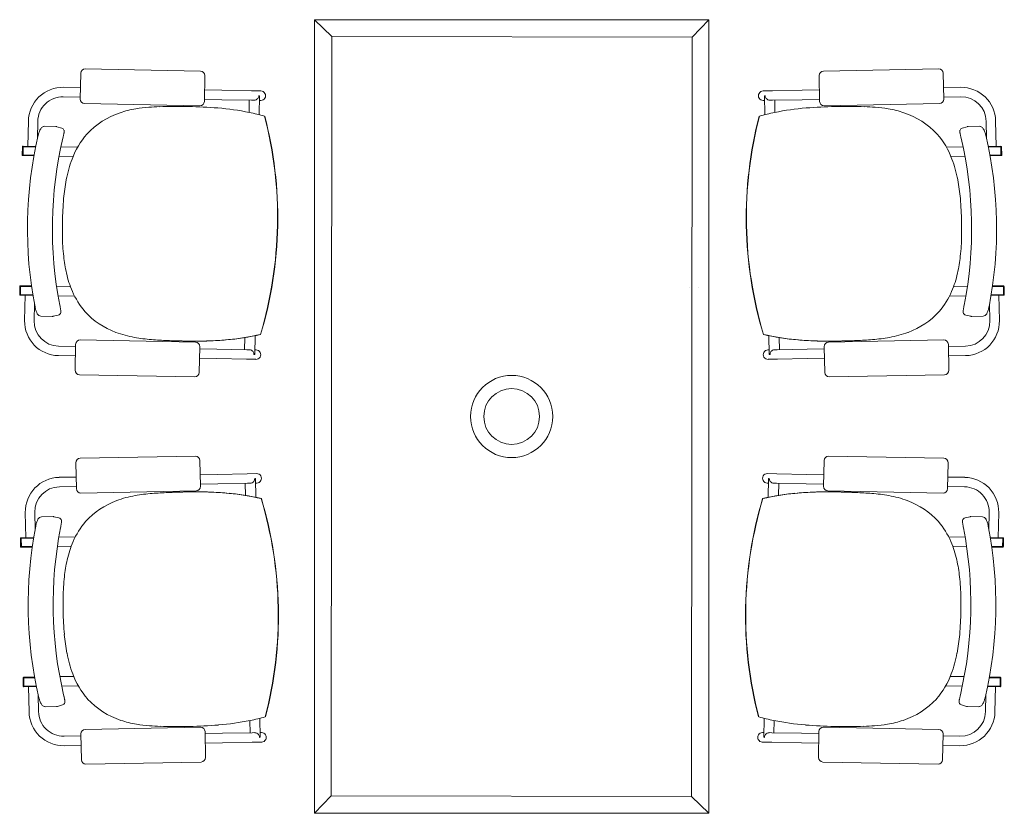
# Model space of a CAD drawing. Extents: x -750 to 58062, y -2404 to 18333.
# Tile 16 of 91: x 1837 to 3726, y 8394 to 9917. Entities that reach past the tile are written whole.
import ezdxf

# ---------------------------------------------------------------- set-up
doc = ezdxf.new("R2010")
doc.units = 0
doc.header["$MEASUREMENT"] = 0
doc.layers.add('GREY SCALE', color=9, linetype='Continuous', lineweight=0, true_color=0x808080)
doc.layers.add('GREYSCALE', color=9, linetype='Continuous', lineweight=0, true_color=0x808080)

# ---------------------------------------------------------------- blocks, each defined once
blk = doc.blocks.new('FLOOR PLAN')
at = {"layer": 'GREYSCALE'}
for p, q in [((2402.4, 9916.9), (2435.9, 9884.8)), ((3159.3, 9916.9), (3127.2, 9883.5)), ((1954, 9814.3), (1953, 9764.7)), ((2183.7, 9818.5), (1962.7, 9822.7)), ((2191.2, 9760.2), (2192.1, 9809.8)), ((3371.9, 9760.2), (3371, 9809.8)), ((3379.4, 9818.5), (3600.5, 9822.7)), ((3609.2, 9814.3), (3610.1, 9764.7)), ((1920.5, 9769.1), (1953.1, 9768.5)), ((1920.8, 9787.3), (1953.4, 9786.7)), ((2191.6, 9782.2), (2224.7, 9781.6)), ((2281.8, 9780.5), (2224.7, 9781.6)), ((2281.8, 9780.5), (2299.8, 9780.2)), ((2295.7, 9771.2), (2295.7, 9771.2)), ((2297.1, 9771.1), (2295.7, 9771.2)), ((2297.1, 9771), (2296.4, 9734.8)), ((2297.1, 9771), (2297.1, 9771)), ((3281.3, 9780.5), (3263.3, 9780.2)), ((3266, 9771.1), (3267.4, 9771.2)), ((3266, 9771), (3266.7, 9734.8)), ((3266, 9771), (3266, 9771)), ((3267.4, 9771.2), (3267.4, 9771.2)), ((3281.3, 9780.5), (3338.4, 9781.6)), ((3371.5, 9782.2), (3338.4, 9781.6)), ((3642.3, 9787.3), (3609.7, 9786.7)), ((3642.6, 9769.1), (3610, 9768.5)), ((1961.4, 9756), (2182.5, 9751.8)), ((2191.2, 9764.1), (2224.4, 9763.4)), ((2281.5, 9762.4), (2224.4, 9763.4)), ((2277.4, 9762.4), (2277, 9739.2)), ((2281.5, 9762.4), (2286.4, 9762.3)), ((2297, 9762.1), (2299.5, 9762)), ((3266.2, 9762.1), (3263.6, 9762)), ((3281.6, 9762.4), (3276.7, 9762.3)), ((3281.6, 9762.4), (3338.7, 9763.4)), ((3285.7, 9762.4), (3286.1, 9739.2)), ((3371.9, 9764.1), (3338.7, 9763.4)), ((3601.7, 9756), (3380.6, 9751.8)), ((2306.7, 9731.9), (2306.7, 9731.9)), ((2307.1, 9731.9), (2307.1, 9731.9)), ((3256, 9731.9), (3256, 9731.9)), ((3256.4, 9731.9), (3256.4, 9731.9)), ((1852.5, 9674), (1853.4, 9722.3)), ((1870.9, 9688.9), (1871.5, 9721.9)), ((1906.2, 9712), (1884.2, 9712.4)), ((3656.9, 9712), (3678.9, 9712.4)), ((3692.2, 9688.9), (3691.6, 9721.9)), ((3710.6, 9674), (3709.7, 9722.3)), ((1906.2, 9712), (1906.2, 9712)), ((1907.9, 9711.7), (1917.5, 9709.1)), ((3655.2, 9711.7), (3645.6, 9709.1)), ((3656.9, 9712), (3656.9, 9712)), ((1919.8, 9689.7), (1919.8, 9689.7)), ((3643.4, 9689.7), (3643.4, 9689.7)), ((1842.1, 9673), (1841.8, 9657.3)), ((1843.3, 9673), (1843, 9657.3)), ((1843, 9657.2), (1843.3, 9657.2)), ((1843, 9656.1), (1864.2, 9655.7)), ((1867.6, 9673.8), (1843.3, 9674.2)), ((1843.6, 9673), (1843.3, 9657.2)), ((1867.4, 9672.6), (1843.3, 9673)), ((1843.3, 9657.2), (1864.4, 9656.8)), ((1843.6, 9673), (1867.4, 9672.6)), ((1916, 9672.8), (1947.7, 9672.3)), ((3647.1, 9672.8), (3615.4, 9672.3)), ((3695.5, 9673.8), (3719.8, 9674.2)), ((3719.5, 9673), (3695.7, 9672.6)), ((3695.7, 9672.6), (3719.8, 9673)), ((3719.8, 9657.2), (3698.7, 9656.8)), ((3720.1, 9656.1), (3699, 9655.7)), ((3719.5, 9673), (3719.8, 9657.2)), ((3719.8, 9673), (3720.1, 9657.3)), ((3720.1, 9657.2), (3719.8, 9657.2)), ((3721, 9673), (3721.3, 9657.3)), ((1939.1, 9654.3), (1912.4, 9654.8)), ((3624, 9654.3), (3650.7, 9654.8)), ((2331.6, 9522), (2331.5, 9522)), ((2331.5, 9522), (2331.6, 9522)), ((2331.5, 9522), (2331.5, 9522)), ((2331.6, 9522), (2332, 9522)), ((2331.6, 9522), (2332, 9522)), ((2331.6, 9522), (2331.6, 9522)), ((2332, 9522), (2332, 9522)), ((3231.5, 9522), (3231.1, 9522)), ((3231.1, 9522), (3231.1, 9522)), ((3231.5, 9522), (3231.1, 9522)), ((3231.5, 9522), (3231.6, 9522)), ((3231.6, 9522), (3231.5, 9522)), ((3231.5, 9522), (3231.5, 9522)), ((3231.6, 9522), (3231.6, 9522)), ((1837.1, 9405.2), (1836.8, 9389.5)), ((1838.3, 9405.2), (1838, 9389.4)), ((1859.4, 9406), (1838.3, 9406.4)), ((1838.6, 9405.2), (1838.3, 9389.4)), ((1859.6, 9404.8), (1838.3, 9405.2)), ((1838.6, 9405.2), (1859.6, 9404.8)), ((1907.7, 9405.1), (1934.3, 9404.6)), ((3121.4, 9403.4), (3121.7, 9403.4)), ((3139.2, 9403.8), (3139.6, 9403.8)), ((3655.4, 9405.1), (3628.8, 9404.6)), ((3724.5, 9405.2), (3703.5, 9404.8)), ((3703.5, 9404.8), (3724.8, 9405.2)), ((3703.7, 9406), (3724.8, 9406.4)), ((3724.5, 9405.2), (3724.8, 9389.4)), ((3724.8, 9405.2), (3725.1, 9389.4)), ((3726, 9405.2), (3726.3, 9389.5)), ((1838, 9389.4), (1838.3, 9389.4)), ((1838, 9388.2), (1862.2, 9387.8)), ((1838.3, 9389.4), (1862, 9389)), ((1847.1, 9388.1), (1846.2, 9339.8)), ((1865, 9372.1), (1864.4, 9339.5)), ((1942.3, 9386.3), (1910.6, 9386.9)), ((3620.8, 9386.3), (3652.5, 9386.9)), ((3698.1, 9372.1), (3698.8, 9339.5)), ((3725.1, 9388.2), (3700.9, 9387.8)), ((3724.8, 9389.4), (3701.1, 9389)), ((3716, 9388.1), (3716.9, 9339.8)), ((3725.1, 9389.4), (3724.8, 9389.4)), ((1866.2, 9365.8), (1866.2, 9365.8)), ((3696.9, 9365.8), (3696.9, 9365.8)), ((1877.4, 9348.1), (1899.4, 9347.7)), ((1910.8, 9350.2), (1901.1, 9347.9)), ((1901.1, 9347.9), (1901.1, 9347.9)), ((3652.3, 9350.2), (3662, 9347.9)), ((3662, 9347.9), (3662, 9347.9)), ((3685.7, 9348.1), (3663.7, 9347.7)), ((2174, 9298.2), (1952.9, 9302.4)), ((2268.9, 9307.1), (2268.5, 9283.8)), ((2288.5, 9310.8), (2287.8, 9274.5)), ((3274.6, 9310.8), (3275.3, 9274.5)), ((3294.2, 9307.1), (3294.7, 9283.8)), ((3389.1, 9298.2), (3610.2, 9302.4)), ((1911.5, 9290.5), (1944.1, 9289.9)), ((1944.2, 9294), (1943.3, 9244.4)), ((2181.4, 9239.9), (2182.4, 9289.5)), ((2182.3, 9285.4), (2215.4, 9284.8)), ((2272.5, 9283.7), (2215.4, 9284.8)), ((2272.5, 9283.7), (2277.5, 9283.7)), ((2284.6, 9280), (2284.6, 9280)), ((2288, 9283.5), (2290.5, 9283.4)), ((3275.1, 9283.5), (3272.6, 9283.4)), ((3278.6, 9280), (3278.6, 9280)), ((3290.6, 9283.7), (3285.7, 9283.7)), ((3290.6, 9283.7), (3347.7, 9284.8)), ((3380.8, 9285.4), (3347.7, 9284.8)), ((3381.7, 9239.9), (3380.8, 9289.5)), ((3618.9, 9294), (3619.8, 9244.4)), ((3651.6, 9290.5), (3619, 9289.9)), ((1911.2, 9272.4), (1943.8, 9271.8)), ((2181.9, 9267.3), (2215.1, 9266.7)), ((2272.2, 9265.6), (2215.1, 9266.7)), ((2272.2, 9265.6), (2290.2, 9265.3)), ((2286.4, 9274.4), (2287.8, 9274.4)), ((2287.8, 9274.4), (2287.8, 9274.4)), ((3290.9, 9265.6), (3273, 9265.3)), ((3275.3, 9274.4), (3275.3, 9274.4)), ((3276.7, 9274.4), (3275.3, 9274.4)), ((3290.9, 9265.6), (3348, 9266.7)), ((3381.2, 9267.3), (3348, 9266.7)), ((3651.9, 9272.4), (3619.3, 9271.8)), ((1951.7, 9235.7), (2172.7, 9231.6)), ((3611.5, 9235.7), (3390.4, 9231.6)), ((1953, 9075.5), (2174.1, 9079.7)), ((2182.8, 9071.3), (2183.7, 9021.7)), ((3380.3, 9071.3), (3379.4, 9021.7)), ((3610.1, 9075.5), (3389, 9079.7)), ((1945.6, 9017.2), (1944.6, 9066.8)), ((3617.5, 9017.2), (3618.5, 9066.8)), ((1912.6, 9038.9), (1945.2, 9039.5)), ((2183.3, 9043.9), (2216.4, 9044.6)), ((2273.6, 9045.6), (2216.4, 9044.6)), ((2273.6, 9045.6), (2291.5, 9046)), ((2287.8, 9036.8), (2289.2, 9036.8)), ((2289.2, 9036.8), (2289.2, 9036.8)), ((2289.9, 9000.5), (2289.2, 9036.7)), ((3289.6, 9045.6), (3271.6, 9046)), ((3273.2, 9000.5), (3273.9, 9036.7)), ((3273.9, 9036.8), (3273.9, 9036.8)), ((3275.3, 9036.8), (3273.9, 9036.8)), ((3289.6, 9045.6), (3346.7, 9044.6)), ((3379.8, 9043.9), (3346.7, 9044.6)), ((3650.5, 9038.9), (3618, 9039.5)), ((1912.9, 9020.7), (1945.5, 9021.3)), ((2175.3, 9013), (1954.3, 9008.8)), ((2183.6, 9025.8), (2216.8, 9026.4)), ((2273.9, 9027.5), (2216.8, 9026.4)), ((2270.3, 9004.2), (2269.8, 9027.4)), ((2273.9, 9027.5), (2278.8, 9027.6)), ((2285.9, 9031.2), (2285.9, 9031.2)), ((2289.4, 9027.8), (2291.9, 9027.8)), ((3273.8, 9027.8), (3271.3, 9027.8)), ((3277.2, 9031.2), (3277.2, 9031.2)), ((3289.2, 9027.5), (3284.3, 9027.6)), ((3289.2, 9027.5), (3346.3, 9026.4)), ((3292.9, 9004.2), (3293.3, 9027.4)), ((3379.5, 9025.8), (3346.3, 9026.4)), ((3387.8, 9013), (3608.8, 9008.8)), ((3650.2, 9020.7), (3617.6, 9021.3)), ((1848.5, 8923.1), (1847.6, 8971.4)), ((1866.3, 8939.1), (1865.7, 8971.7)), ((1878.8, 8963.1), (1900.8, 8963.5)), ((1902.4, 8963.3), (1902.4, 8963.3)), ((1912.2, 8961), (1902.4, 8963.3)), ((3651, 8961), (3660.7, 8963.3)), ((3660.7, 8963.3), (3660.7, 8963.3)), ((3684.3, 8963.1), (3662.3, 8963.5)), ((3696.8, 8939.1), (3697.4, 8971.7)), ((3714.6, 8923.1), (3715.5, 8971.4)), ((1867.5, 8945.4), (1867.5, 8945.4)), ((3695.6, 8945.4), (3695.6, 8945.4)), ((1838.5, 8906), (1838.2, 8921.7)), ((1839.4, 8923), (1863.6, 8923.4)), ((1839.7, 8906), (1839.4, 8921.8)), ((1839.4, 8921.8), (1839.7, 8921.8)), ((1839.7, 8921.8), (1863.4, 8922.2)), ((1840, 8906), (1839.7, 8921.8)), ((1943.7, 8924.9), (1911.9, 8924.3)), ((3619.4, 8924.9), (3651.2, 8924.3)), ((3723.8, 8923), (3699.5, 8923.4)), ((3723.4, 8921.8), (3699.7, 8922.2)), ((3723.1, 8906), (3723.4, 8921.8)), ((3723.7, 8921.8), (3723.4, 8921.8)), ((3723.5, 8906), (3723.8, 8921.8)), ((3724.6, 8906), (3724.9, 8921.7)), ((1860.9, 8906.4), (1839.7, 8906)), ((1860.8, 8905.2), (1839.7, 8904.8)), ((1840, 8906), (1860.9, 8906.4)), ((1909.1, 8906.1), (1935.7, 8906.6)), ((3654.1, 8906.1), (3627.4, 8906.6)), ((3723.1, 8906), (3702.2, 8906.4)), ((3702.2, 8906.4), (3723.4, 8906)), ((3702.3, 8905.2), (3723.4, 8904.8)), ((2332.9, 8789.2), (2332.8, 8789.2)), ((2332.8, 8789.2), (2332.9, 8789.2)), ((2332.8, 8789.2), (2332.8, 8789.2)), ((2332.9, 8789.2), (2333.4, 8789.2)), ((2332.9, 8789.2), (2333.4, 8789.2)), ((2332.9, 8789.2), (2332.9, 8789.2)), ((2333.4, 8789.2), (2333.4, 8789.2)), ((3230.2, 8789.2), (3229.7, 8789.2)), ((3229.7, 8789.2), (3229.7, 8789.2)), ((3230.2, 8789.2), (3229.7, 8789.2)), ((3230.2, 8789.2), (3230.3, 8789.2)), ((3230.3, 8789.2), (3230.2, 8789.2)), ((3230.2, 8789.2), (3230.2, 8789.2)), ((3230.3, 8789.2), (3230.3, 8789.2)), ((1844.4, 8655.2), (1865.5, 8655.6)), ((1844.7, 8638.2), (1844.4, 8654)), ((1844.4, 8654), (1844.7, 8654)), ((1844.7, 8654), (1865.7, 8654.4)), ((1845, 8638.2), (1844.7, 8654)), ((1940.4, 8657), (1913.8, 8656.5)), ((3622.7, 8657), (3649.3, 8656.5)), ((3718.4, 8654), (3697.4, 8654.4)), ((3718.7, 8655.2), (3697.6, 8655.6)), ((3718.1, 8638.2), (3718.4, 8654)), ((3718.4, 8638.2), (3718.7, 8654)), ((3718.7, 8654), (3718.4, 8654)), ((1843.5, 8638.2), (1843.2, 8653.9)), ((1868.8, 8638.6), (1844.7, 8638.2)), ((1869, 8637.5), (1844.7, 8637)), ((1845, 8638.2), (1868.8, 8638.6)), ((1853.8, 8637.2), (1854.7, 8588.9)), ((1917.4, 8638.4), (1949.1, 8639)), ((3645.7, 8638.4), (3614, 8639)), ((3694.1, 8637.5), (3718.4, 8637)), ((3718.1, 8638.2), (3694.3, 8638.6)), ((3694.3, 8638.6), (3718.4, 8638.2)), ((3709.3, 8637.2), (3708.4, 8588.9)), ((3719.6, 8638.2), (3719.9, 8653.9)), ((1872.3, 8622.3), (1872.9, 8589.3)), ((1921.1, 8621.5), (1921.1, 8621.5)), ((3642, 8621.5), (3642, 8621.5)), ((3690.8, 8622.3), (3690.2, 8589.3)), ((1907.6, 8599.2), (1885.6, 8598.8)), ((1907.6, 8599.2), (1907.6, 8599.2)), ((1909.3, 8599.5), (1918.9, 8602.2)), ((3653.9, 8599.5), (3644.2, 8602.2)), ((3655.5, 8599.2), (3655.5, 8599.2)), ((3655.5, 8599.2), (3677.5, 8598.8)), ((2308, 8579.3), (2308, 8579.3)), ((2308.5, 8579.3), (2308.5, 8579.3)), ((3254.7, 8579.3), (3254.7, 8579.3)), ((3255.1, 8579.3), (3255.1, 8579.3)), ((2278.8, 8548.8), (2278.4, 8572)), ((2298.5, 8540.2), (2297.8, 8576.4)), ((3264.6, 8540.2), (3265.3, 8576.4)), ((3284.3, 8548.8), (3284.8, 8572)), ((1921.9, 8542.1), (1954.5, 8542.7)), ((1955.3, 8496.9), (1954.4, 8546.5)), ((1962.8, 8555.2), (2183.8, 8559.4)), ((2192.5, 8551), (2193.5, 8501.4)), ((2192.6, 8547.2), (2225.7, 8547.8)), ((2282.9, 8548.9), (2225.7, 8547.8)), ((2282.9, 8548.9), (2287.8, 8549)), ((2298.3, 8549.1), (2300.8, 8549.2)), ((3264.8, 8549.1), (3262.3, 8549.2)), ((3280.2, 8548.9), (3275.3, 8549)), ((3280.2, 8548.9), (3337.4, 8547.8)), ((3370.5, 8547.2), (3337.4, 8547.8)), ((3370.6, 8551), (3369.6, 8501.4)), ((3600.3, 8555.2), (3379.3, 8559.4)), ((3607.8, 8496.9), (3608.7, 8546.5)), ((3641.2, 8542.1), (3608.6, 8542.7)), ((1922.2, 8523.9), (1954.8, 8524.6)), ((2193, 8529), (2226.1, 8529.6)), ((2283.2, 8530.7), (2226.1, 8529.6)), ((2283.2, 8530.7), (2301.2, 8531)), ((2298.5, 8540.1), (2297.1, 8540)), ((2297.1, 8540), (2297.1, 8540)), ((2298.5, 8540.2), (2298.5, 8540.2)), ((3279.9, 8530.7), (3261.9, 8531)), ((3264.6, 8540.2), (3264.6, 8540.2)), ((3264.6, 8540.1), (3266, 8540)), ((3266, 8540), (3266, 8540)), ((3279.9, 8530.7), (3337, 8529.6)), ((3370.2, 8529), (3337, 8529.6)), ((3640.9, 8523.9), (3608.3, 8524.6)), ((2185.1, 8492.7), (1964, 8488.6)), ((3378, 8492.7), (3599.1, 8488.6)), ((2402.4, 8394.3), (2434.5, 8427.7)), ((3159.3, 8394.3), (3125.9, 8426.4)), ((2608.1, 8394.3), (2780.9, 8394.3)), ((2780.9, 8394.3), (2953.7, 8394.3))]:
    blk.add_line(p, q, dxfattribs=at)
at = {"layer": 'GREYSCALE', "ltscale": 3}
for p, q in [((2402.4, 8394.3), (2402.4, 9916.9)), ((2402.4, 9916.9), (3159.3, 9916.9)), ((3159.3, 9916.9), (3159.3, 8394.3)), ((2434.5, 8427.7), (2435.9, 9884.8)), ((2435.9, 9884.8), (3127.2, 9883.5)), ((3127.2, 9883.5), (3125.9, 8426.4)), ((3125.9, 8426.4), (2434.5, 8427.7)), ((3159.3, 8394.3), (2402.4, 8394.3))]:
    blk.add_line(p, q, dxfattribs=at)
at = {"layer": 'GREYSCALE'}
for radius in [78.9, 53.5]:
    blk.add_circle((2780.9, 9155.6), radius, dxfattribs=at)
for centre, radius, start, end in [((1919.6, 9721), 66.2, 88.9265, 178.9265), ((1919.6, 9721), 48.1, 88.9265, 178.9265), ((2286.4, 9771.5), 9.3, 320.9874, 357.9711), ((2287.6, 9771.2), 9.56, 358.9475, 359.7303), ((3275.5, 9771.2), 9.56, 180.2697, 181.0525), ((3276.7, 9771.5), 9.3, 182.0289, 219.0126), ((3643.5, 9721), 66.2, 1.0735, 91.0735), ((3643.5, 9721), 48.1, 1.0735, 91.0735), ((2118.2, 9312.9), 437.4, 91.6736, 94.4417), ((2131, 8912.5), 837.9, 90.1534, 91.7475), ((2135.4, 8120.4), 1630, 89.0925, 90.2359), ((2148.1, 8910.1), 840.3, 85.3044, 89.1073), ((3415, 8910.1), 840.3, 90.8927, 94.6956), ((3427.7, 8120.4), 1630, 89.7641, 90.9075), ((3432.2, 8912.5), 837.9, 88.2525, 89.8466), ((3444.9, 9312.9), 437.4, 85.5583, 88.3264), ((2076.7, 9595), 151.1, 108.1843, 137.222), ((2091.1, 9552.8), 195.7, 99.2671, 108.338), ((2105.4, 9469.5), 280.2, 94.3147, 99.3977), ((2174.3, 9226.1), 523.2, 78.6185, 85.3302), ((2191.2, 9318.7), 429, 74.3859, 78.3839), ((1556.3, 9536.6), 775.4, 358.9261, 14.5947), ((1557.2, 9536.5), 774.9, 358.9265, 14.6045), ((4005.9, 9536.5), 774.9, 165.3955, 181.0735), ((4006.8, 9536.6), 775.4, 165.4053, 181.0739), ((3371.9, 9318.7), 429, 101.6161, 105.6141), ((3388.8, 9226.1), 523.2, 94.6698, 101.3815), ((3457.7, 9469.5), 280.2, 80.6023, 85.6853), ((3472, 9552.8), 195.7, 71.662, 80.7329), ((3486.4, 9595), 151.1, 42.778, 71.8157), ((1884.3, 9705), 7.45, 105.0289, 128.8658), ((1884.1, 9705.5), 6.85, 89.0641, 104.6131), ((3679, 9705.5), 6.85, 75.3869, 90.9359), ((3678.8, 9705), 7.45, 51.1342, 74.9711), ((2636.6, 9516.1), 784.9, 166.812, 191.041), ((1930.8, 9681.5), 60, 160.729, 166.8631), ((1915.7, 9686.8), 44, 155.9491, 160.6912), ((1902.8, 9692.5), 29.9, 152.0682, 155.8404), ((1892.1, 9698.3), 17.8, 142.723, 152.4252), ((1886.1, 9702.8), 10.2, 128.9502, 142.5963), ((1906.1, 9705.3), 6.68, 74.5299, 88.8862), ((1915.8, 9703.1), 6.23, 16.0111, 74.3109), ((1725.8, 9736.3), 199.5, 347.412, 348.2764), ((1816.3, 9717.6), 107.1, 348.2346, 349.6353), ((1875.5, 9706.8), 46.9, 349.6217, 351.6847), ((1914.6, 9702.7), 7.53, 359.9191, 16.0863), ((1896.7, 9703.8), 25.5, 351.5581, 354.8684), ((1909.9, 9702.6), 12.2, 354.8025, 0.4001), ((2080, 9597.2), 152, 138.6539, 159.8734), ((3483.2, 9597.2), 152, 20.1266, 41.3461), ((3648.5, 9702.7), 7.53, 163.9137, 180.0809), ((3653.2, 9702.6), 12.2, 179.5999, 185.1975), ((3666.4, 9703.8), 25.5, 185.1316, 188.4419), ((3687.6, 9706.8), 46.9, 188.3153, 190.3783), ((3647.3, 9703.1), 6.23, 105.6891, 163.9889), ((3746.8, 9717.6), 107.1, 190.3647, 191.7654), ((3837.3, 9736.3), 199.5, 191.7236, 192.588), ((3657, 9705.3), 6.68, 91.1138, 105.4701), ((3677, 9702.8), 10.2, 37.4037, 51.0498), ((3671, 9698.3), 17.8, 27.5748, 37.277), ((3660.3, 9692.5), 29.9, 24.1596, 27.9318), ((3647.4, 9686.8), 44, 19.3088, 24.0509), ((3632.3, 9681.5), 60, 13.1369, 19.271), ((2926.6, 9516.1), 784.9, 348.959, 13.188), ((2663.6, 9515.6), 764, 166.8281, 191.0249), ((1627.3, 9758.2), 300.4, 346.8112, 347.4321), ((3935.8, 9758.2), 300.4, 192.5679, 193.1888), ((2899.5, 9515.6), 764, 348.9751, 13.1719), ((1843, 9657.3), 1.21, 178.9265, 268.9265), ((1843.3, 9673), 1.21, 88.9265, 178.9265), ((3719.8, 9673), 1.21, 1.0735, 91.0735), ((3720.1, 9657.3), 1.21, 271.0735, 1.0735), ((2161.5, 9565.8), 239.4, 159.5209, 169.3537), ((3401.6, 9565.8), 239.4, 10.6463, 20.4791), ((2290, 9541), 370.3, 169.269, 174.9366), ((3273.1, 9541), 370.3, 5.0634, 10.731), ((2542.5, 9519.9), 623.7, 175.0477, 179.0922), ((3020.6, 9519.9), 623.7, 0.9078, 4.9523), ((2571.2, 9515.9), 652.5, 178.7823, 181.1843), ((2991.9, 9515.9), 652.5, 358.8157, 1.2177), ((1556.2, 9536.6), 775.4, 343.2584, 358.9268), ((1556.3, 9536.6), 775.4, 343.2584, 358.9268), ((1557.2, 9536.5), 774.9, 343.2485, 358.9266), ((4005.9, 9536.5), 774.9, 181.0734, 196.7515), ((4006.8, 9536.6), 775.4, 181.0732, 196.7416), ((4006.9, 9536.6), 775.4, 181.0732, 196.7416), ((2347.9, 9509.4), 429.2, 180.936, 186.2036), ((3215.2, 9509.4), 429.2, 353.7964, 359.064), ((2205.8, 9493.6), 286.1, 186.1307, 192.6925), ((3357.3, 9493.6), 286.1, 347.3075, 353.8693), ((2120.2, 9473.6), 198.3, 192.4771, 203.1261), ((3442.9, 9473.6), 198.3, 336.8739, 347.5229), ((1838.3, 9405.2), 1.21, 88.9265, 178.9265), ((2068.5, 9450.8), 141.7, 202.8722, 221.2734), ((3494.7, 9450.8), 141.7, 318.7266, 337.1278), ((3724.8, 9405.2), 1.21, 1.0735, 91.0735), ((1838, 9389.5), 1.21, 178.9265, 268.9265), ((3725.1, 9389.5), 1.21, 271.0735, 1.0735), ((1924.6, 9377.1), 59.5, 190.9626, 197.1543), ((1908.5, 9372.1), 42.7, 197.0808, 201.9625), ((1895.7, 9366.9), 28.8, 201.984, 205.9273), ((1888.4, 9363.3), 20.7, 205.816, 210.8836), ((1909.3, 9356.3), 6.28, 283.7183, 350.7242), ((1635.3, 9315.1), 283.8, 10.081, 11.0511), ((1769.4, 9339), 147.5, 8.9675, 10.0698), ((1846.8, 9351.1), 69.2, 7.0459, 9.0332), ((1881.8, 9355.5), 33.9, 4.3976, 6.9727), ((1906.9, 9356.8), 8.76, 349.9847, 358.9295), ((1899.7, 9356.9), 16, 359.1984, 4.2965), ((2074.8, 9459.9), 152.6, 222.2672, 249.5736), ((3488.3, 9459.9), 152.6, 290.4264, 317.7328), ((3681.3, 9355.5), 33.9, 173.0273, 175.6024), ((3663.4, 9356.9), 16, 175.7035, 180.8016), ((3656.2, 9356.8), 8.76, 181.0705, 190.0153), ((3653.8, 9356.3), 6.28, 189.2758, 256.2817), ((3716.3, 9351.1), 69.2, 170.9668, 172.9541), ((3793.7, 9339), 147.5, 169.9302, 171.0325), ((3927.9, 9315.1), 283.8, 168.9489, 169.919), ((3674.7, 9363.3), 20.7, 329.1164, 334.184), ((3667.4, 9366.9), 28.8, 334.0727, 338.016), ((3654.6, 9372.1), 42.7, 338.0375, 342.9192), ((3638.5, 9377.1), 59.5, 342.8457, 349.0374), ((1912.4, 9338.6), 66.2, 178.9265, 268.9265), ((1912.4, 9338.6), 48.1, 178.9265, 268.9265), ((1881.8, 9359.3), 13, 210.7123, 219.8212), ((1878.6, 9356.6), 8.76, 219.5197, 236.0357), ((1877.6, 9355.1), 6.97, 235.9805, 268.6378), ((1899.5, 9354.4), 6.68, 268.9603, 283.3271), ((3650.7, 9338.6), 48.1, 271.0735, 1.0735), ((3650.7, 9338.6), 66.2, 271.0735, 1.0735), ((3663.6, 9354.4), 6.68, 256.6729, 271.0397), ((3685.5, 9355.1), 6.97, 271.3622, 304.0195), ((3684.5, 9356.6), 8.76, 303.9643, 320.4803), ((3681.3, 9359.3), 13, 320.1788, 329.2877), ((2092.5, 9508.3), 204, 249.666, 260.0159), ((3470.6, 9508.3), 204, 279.9841, 290.334), ((2116.2, 9642.7), 340.6, 260.0021, 265.5244), ((2150.3, 10066.7), 765.9, 265.4613, 267.7503), ((2181.4, 10723.1), 1423, 267.534, 268.8437), ((2182.1, 10719.1), 1419.1, 267.8615, 268.3462), ((2172.6, 10316), 1015.8, 268.2255, 270.1482), ((2171.3, 10194.2), 894, 268.8101, 271.1738), ((2171.4, 10138.4), 838.3, 268.8013, 272.2228), ((2173.6, 10064.9), 764.7, 270.1211, 272.516), ((2178.5, 9917.8), 617.6, 271.0297, 275.508), ((2180.9, 9886.6), 586.2, 272.2489, 275.5185), ((2181.4, 9890), 589.7, 272.5018, 275.0017), ((2195.1, 9751.1), 450.1, 274.8032, 283.3746), ((2195.8, 9745.7), 444.6, 275.3588, 283.4013), ((2195.6, 9746.3), 445.2, 275.4343, 283.3944), ((3368, 9751.1), 450.1, 256.6254, 265.1968), ((3367.3, 9745.7), 444.6, 256.5987, 264.6412), ((3367.5, 9746.3), 445.2, 256.6056, 264.5657), ((3384.6, 9917.8), 617.6, 264.492, 268.9703), ((3382.2, 9886.6), 586.2, 264.4815, 267.7511), ((3381.7, 9890), 589.7, 264.9983, 267.4982), ((3389.5, 10064.9), 764.7, 267.484, 269.8789), ((3391.7, 10138.4), 838.3, 267.7772, 271.1987), ((3391.8, 10194.2), 894, 268.8262, 271.1899), ((3390.5, 10316), 1015.8, 269.8518, 271.7745), ((3381.7, 10723.1), 1423, 271.1563, 272.466), ((3381, 10719.1), 1419.1, 271.6538, 272.1385), ((3412.8, 10066.7), 765.9, 272.2497, 274.5387), ((3446.9, 9642.7), 340.6, 274.4756, 279.9979), ((2277.1, 9274.4), 9.32, 359.9132, 36.8343), ((3286, 9274.4), 9.32, 143.1657, 180.0868), ((2278.7, 9274.7), 9.08, 358.1019, 358.9263), ((3284.4, 9274.7), 9.08, 181.0737, 181.8981), ((1913.8, 8972.6), 66.2, 91.0735, 181.0735), ((2278.5, 9036.8), 9.32, 323.1657, 0.0868), ((2280.1, 9036.5), 9.08, 1.0737, 1.8981), ((3283, 9036.5), 9.08, 178.1019, 178.9263), ((3284.6, 9036.8), 9.32, 179.9132, 216.8343), ((3649.3, 8972.6), 66.2, 358.9265, 88.9265), ((1913.8, 8972.6), 48.1, 91.0735, 181.0735), ((3649.3, 8972.6), 48.1, 358.9265, 88.9265), ((2076.2, 8851.3), 152.6, 110.4264, 137.7328), ((2093.9, 8803), 204, 99.9841, 110.334), ((2117.6, 8668.5), 340.6, 94.4756, 99.9979), ((2151.6, 8244.5), 765.9, 92.2497, 94.5387), ((2182.8, 7588.1), 1423, 91.1563, 92.466), ((2183.4, 7592.1), 1419.1, 91.6538, 92.1385), ((2173.9, 7995.3), 1015.8, 89.8518, 91.7745), ((2172.7, 8117), 894, 88.8262, 91.1899), ((2172.8, 8172.8), 838.3, 87.7772, 91.1987), ((2174.9, 8246.4), 764.7, 87.484, 89.8789), ((2179.9, 8393.4), 617.6, 84.492, 88.9703), ((2182.3, 8424.7), 586.2, 84.4815, 87.7511), ((2182.8, 8421.2), 589.7, 84.9983, 87.4982), ((2196.5, 8560.2), 450.1, 76.6254, 85.1968), ((2197.2, 8565.5), 444.6, 76.5987, 84.6412), ((2197, 8565), 445.2, 76.6056, 84.5657), ((1557.6, 8774.7), 775.4, 1.0732, 16.7416), ((1557.7, 8774.7), 775.4, 1.0732, 16.7416), ((1558.6, 8774.7), 774.9, 1.0734, 16.7515), ((4004.5, 8774.7), 774.9, 163.2485, 178.9266), ((4005.4, 8774.7), 775.4, 163.2584, 178.9268), ((4005.5, 8774.7), 775.4, 163.2584, 178.9268), ((3366.6, 8560.2), 450.1, 94.8032, 103.3746), ((3366, 8565.5), 444.6, 95.3588, 103.4013), ((3366.1, 8565), 445.2, 95.4343, 103.3944), ((3383.2, 8393.4), 617.6, 91.0297, 95.508), ((3380.8, 8424.7), 586.2, 92.2489, 95.5185), ((3380.3, 8421.2), 589.7, 92.5018, 95.0017), ((3388.2, 8246.4), 764.7, 90.1211, 92.516), ((3390.3, 8172.8), 838.3, 88.8013, 92.2228), ((3390.5, 8117), 894, 88.8101, 91.1738), ((3389.2, 7995.3), 1015.8, 88.2255, 90.1482), ((3380.3, 7588.1), 1423, 87.534, 88.8437), ((3379.7, 7592.1), 1419.1, 87.8615, 88.3462), ((3411.5, 8244.5), 765.9, 85.4613, 87.7503), ((3445.5, 8668.5), 340.6, 80.0021, 85.5244), ((3469.3, 8803), 204, 69.666, 80.0159), ((3486.9, 8851.3), 152.6, 42.2672, 69.5736), ((1897.1, 8944.3), 28.8, 154.0727, 158.016), ((1889.7, 8947.9), 20.7, 149.1164, 154.184), ((1883.1, 8951.9), 13, 140.1788, 149.2877), ((1879.9, 8954.6), 8.76, 123.9643, 140.4803), ((1878.9, 8956.1), 6.97, 91.3622, 124.0195), ((1900.9, 8956.8), 6.68, 76.6729, 91.0397), ((1910.7, 8954.9), 6.28, 9.2758, 76.2817), ((3652.4, 8954.9), 6.28, 103.7183, 170.7242), ((3662.2, 8956.8), 6.68, 88.9603, 103.3271), ((3684.2, 8956.1), 6.97, 55.9805, 88.6378), ((3683.2, 8954.6), 8.76, 39.5197, 56.0357), ((3680, 8951.9), 13, 30.7123, 39.8212), ((3673.4, 8947.9), 20.7, 25.816, 30.8836), ((3666, 8944.3), 28.8, 21.984, 25.9273), ((2637.9, 8795.1), 784.9, 168.959, 193.188), ((1925.9, 8934.1), 59.5, 162.8457, 169.0374), ((1909.9, 8939.1), 42.7, 158.0375, 162.9192), ((2665, 8795.6), 764, 168.9751, 193.1719), ((1636.6, 8996.1), 283.8, 348.9489, 349.919), ((1770.8, 8972.2), 147.5, 349.9302, 351.0325), ((1848.1, 8960.1), 69.2, 350.9668, 352.9541), ((1883.2, 8955.7), 33.9, 353.0273, 355.6024), ((1908.2, 8954.4), 8.76, 1.0705, 10.0153), ((1901, 8954.3), 16, 355.7035, 0.8016), ((2069.8, 8860.4), 141.7, 138.7266, 157.1278), ((3493.3, 8860.4), 141.7, 22.8722, 41.2734), ((2898.1, 8795.6), 764, 346.8281, 11.0249), ((3654.9, 8954.4), 8.76, 169.9847, 178.9295), ((3662.1, 8954.3), 16, 179.1984, 184.2965), ((3680, 8955.7), 33.9, 184.3976, 186.9727), ((3715, 8960.1), 69.2, 187.0459, 189.0332), ((3792.3, 8972.2), 147.5, 188.9675, 190.0698), ((3926.5, 8996.1), 283.8, 190.081, 191.0511), ((2925.2, 8795.1), 784.9, 346.812, 11.041), ((3653.2, 8939.1), 42.7, 17.0808, 21.9625), ((3637.2, 8934.1), 59.5, 10.9626, 17.1543), ((1839.4, 8921.8), 1.21, 91.0735, 181.0735), ((3723.7, 8921.8), 1.21, 358.9265, 88.9265), ((1839.7, 8906), 1.21, 181.0735, 271.0735), ((2121.6, 8837.6), 198.3, 156.8739, 167.5229), ((3441.5, 8837.6), 198.3, 12.4771, 23.1261), ((3723.4, 8906), 1.21, 268.9265, 358.9265), ((2207.1, 8817.6), 286.1, 167.3075, 173.8693), ((3356, 8817.6), 286.1, 6.1307, 12.6925), ((2349.3, 8801.8), 429.2, 173.7964, 179.064), ((3213.8, 8801.8), 429.2, 0.936, 6.2036), ((2572.5, 8795.3), 652.5, 178.8157, 181.2177), ((2990.6, 8795.3), 652.5, 358.7823, 1.1843), ((1557.7, 8774.7), 775.4, 345.4053, 1.0739), ((1558.6, 8774.7), 774.9, 345.3955, 1.0735), ((4004.5, 8774.7), 774.9, 178.9265, 194.6045), ((4005.4, 8774.7), 775.4, 178.9261, 194.5947), ((2543.9, 8791.3), 623.7, 180.9078, 184.9523), ((3019.3, 8791.3), 623.7, 355.0477, 359.0922), ((2291.3, 8770.2), 370.3, 185.0634, 190.731), ((3271.8, 8770.2), 370.3, 349.269, 354.9366), ((2162.9, 8745.5), 239.4, 190.6463, 200.4791), ((3400.2, 8745.5), 239.4, 339.5209, 349.3537), ((1844.4, 8653.9), 1.21, 91.0735, 181.0735), ((2081.3, 8714), 152, 200.1266, 221.3461), ((3481.8, 8714), 152, 318.6539, 339.8734), ((3718.7, 8653.9), 1.21, 358.9265, 88.9265), ((1844.7, 8638.2), 1.21, 181.0735, 271.0735), ((3718.4, 8638.2), 1.21, 268.9265, 358.9265), ((1628.6, 8553), 300.4, 12.5679, 13.1888), ((1727.2, 8574.9), 199.5, 11.7236, 12.588), ((3836, 8574.9), 199.5, 167.412, 168.2764), ((3934.5, 8553), 300.4, 166.8112, 167.4321), ((1932.2, 8629.7), 60, 193.1369, 199.271), ((1917, 8624.4), 44, 199.3088, 204.0509), ((1904.2, 8618.7), 29.9, 204.1596, 207.9318), ((1893.5, 8612.9), 17.8, 207.5748, 217.277), ((1887.4, 8608.4), 10.2, 217.4037, 231.0498), ((1885.7, 8606.2), 7.45, 231.1342, 254.9711), ((1885.5, 8605.7), 6.85, 255.3869, 270.9359), ((1907.5, 8605.9), 6.68, 271.1138, 285.4701), ((1917.2, 8608.1), 6.23, 285.6891, 343.9889), ((1817.6, 8593.6), 107.1, 10.3647, 11.7654), ((1876.9, 8604.4), 46.9, 8.3153, 10.3783), ((1916, 8608.5), 7.53, 343.9137, 0.0809), ((1898.1, 8607.4), 25.5, 5.1316, 8.4419), ((1911.2, 8608.6), 12.2, 359.5999, 5.1975), ((2078.1, 8716.2), 151.1, 222.778, 251.8157), ((3485, 8716.2), 151.1, 288.1843, 317.222), ((3651.9, 8608.6), 12.2, 174.8025, 180.4001), ((3647.2, 8608.5), 7.53, 179.9191, 196.0863), ((3665.1, 8607.4), 25.5, 171.5581, 174.8684), ((3686.2, 8604.4), 46.9, 169.6217, 171.6847), ((3645.9, 8608.1), 6.23, 196.0111, 254.3109), ((3745.5, 8593.6), 107.1, 168.2346, 169.6353), ((3655.6, 8605.9), 6.68, 254.5299, 268.8862), ((3677.6, 8605.7), 6.85, 269.0641, 284.6131), ((3677.4, 8606.2), 7.45, 285.0289, 308.8658), ((3675.7, 8608.4), 10.2, 308.9502, 322.5963), ((3669.6, 8612.9), 17.8, 322.723, 332.4252), ((3658.9, 8618.7), 29.9, 332.0682, 335.8404), ((3646.1, 8624.4), 44, 335.9491, 340.6912), ((3631, 8629.7), 60, 340.729, 346.8631), ((1921, 8590.2), 66.2, 181.0735, 271.0735), ((1921, 8590.2), 48.1, 181.0735, 271.0735), ((2192.6, 8992.5), 429, 281.6161, 285.6141), ((3370.5, 8992.5), 429, 254.3859, 258.3839), ((3642.1, 8590.2), 66.2, 268.9265, 358.9265), ((3642.1, 8590.2), 48.1, 268.9265, 358.9265), ((2092.5, 8758.4), 195.7, 251.662, 260.7329), ((2106.8, 8841.7), 280.2, 260.6023, 265.6853), ((2119.5, 8998.3), 437.4, 265.5583, 268.3264), ((2132.3, 9398.7), 837.9, 268.2525, 269.8466), ((2136.8, 10190.8), 1630, 269.7641, 270.9075), ((2149.5, 9401.1), 840.3, 270.8927, 274.6956), ((2175.7, 9085.2), 523.2, 274.6698, 281.3815), ((3387.4, 9085.2), 523.2, 258.6185, 265.3302), ((3413.6, 9401.1), 840.3, 265.3044, 269.1073), ((3426.3, 10190.8), 1630, 269.0925, 270.2359), ((3430.8, 9398.7), 837.9, 270.1534, 271.7475), ((3443.6, 8998.3), 437.4, 271.6736, 274.4417), ((3456.4, 8841.7), 280.2, 274.3147, 279.3977), ((3470.6, 8758.4), 195.7, 279.2671, 288.338), ((2287.8, 8539.7), 9.3, 2.0289, 39.0126), ((3275.3, 8539.7), 9.3, 140.9874, 177.9711), ((2288.9, 8540), 9.56, 0.2697, 1.0525), ((3274.2, 8540), 9.56, 178.9475, 179.7303)]:
    blk.add_arc(centre, radius, start, end, dxfattribs=at)
for centre, major_axis, ratio, start_param, end_param in [((1962.6, 9814.1), (-5.99, 6.22), 0.992436, -0.781602, 0.781602), ((2183.5, 9809.9), (-6.22, -5.99), 0.992436, 2.359991, 3.923195), ((2299.6, 9771.1), (-0.17, -9.07), 0.999507, 0, 3.141593), ((1961.6, 9764.6), (-6.22, -5.99), 0.992436, -0.781602, 0.781602), ((2182.6, 9760.4), (-5.99, 6.22), 0.992436, 2.359991, 3.923195), ((2286.6, 9771.3), (0.17, 9.07), 0.999507, 3.141593, 4.052444), ((1952.8, 9293.8), (5.99, -6.22), 0.992436, 2.359991, 3.923195), ((2173.7, 9289.6), (6.22, 5.99), 0.992436, -0.781602, 0.781602), ((2277.3, 9274.6), (-0.17, -9.07), 0.999507, 2.230741, 3.141593), ((2290.3, 9274.3), (-0.17, -9.07), 0.999507, 0, 3.141593), ((1951.9, 9244.3), (6.22, 5.99), 0.992436, 2.359991, 3.923195), ((2172.8, 9240.2), (5.99, -6.22), 0.992436, -0.781602, 0.781602), ((3388.9, 9071), (-5.99, 6.22), 0.992436, -0.781602, 0.781602), ((3609.9, 9066.9), (-6.22, -5.99), 0.992436, 2.359991, 3.923195), ((3271.4, 9036.9), (0.17, 9.07), 0.999507, 0, 3.141593), ((3284.5, 9036.6), (0.17, 9.07), 0.999507, 2.230741, 3.141593), ((3388, 9021.6), (-6.22, -5.99), 0.992436, -0.781602, 0.781602), ((3608.9, 9017.4), (-5.99, 6.22), 0.992436, 2.359991, 3.923195), ((3379.2, 8550.8), (5.99, -6.22), 0.992436, 2.359991, 3.923195), ((3262.1, 8540.1), (0.17, 9.07), 0.999507, 0, 3.141593), ((3275.1, 8539.9), (-0.17, -9.07), 0.999507, 3.141593, 4.052444), ((3600.1, 8546.6), (6.22, 5.99), 0.992436, -0.781602, 0.781602), ((3378.2, 8501.3), (6.22, 5.99), 0.992436, 2.359991, 3.923195), ((3599.2, 8497.2), (5.99, -6.22), 0.992436, -0.781602, 0.781602)]:
    blk.add_ellipse(centre, major_axis=major_axis, ratio=ratio, start_param=start_param, end_param=end_param, dxfattribs=at)
at = {"layer": 'GREYSCALE', "extrusion": (0, 0, -1)}
for centre, major_axis, ratio, start_param, end_param in [((3379.6, 9809.9), (6.22, -5.99), 0.992436, 2.359991, 3.923195), ((3600.5, 9814.1), (5.99, 6.22), 0.992436, -0.781602, 0.781602), ((3263.5, 9771.1), (0.17, -9.07), 0.999507, 0, 3.141593), ((3276.5, 9771.3), (-0.17, 9.07), 0.999507, 3.141593, 4.052444), ((3380.5, 9760.4), (5.99, 6.22), 0.992436, 2.359991, 3.923195), ((3601.5, 9764.6), (6.22, -5.99), 0.992436, -0.781602, 0.781602), ((3389.4, 9289.6), (-6.22, 5.99), 0.992436, -0.781602, 0.781602), ((3610.3, 9293.8), (-5.99, -6.22), 0.992436, 2.359991, 3.923195), ((3272.8, 9274.3), (0.17, -9.07), 0.999507, 0, 3.141593), ((3285.8, 9274.6), (0.17, -9.07), 0.999507, 2.230741, 3.141593), ((3390.3, 9240.2), (-5.99, -6.22), 0.992436, -0.781602, 0.781602), ((3611.2, 9244.3), (-6.22, 5.99), 0.992436, 2.359991, 3.923195), ((1953.3, 9066.9), (6.22, -5.99), 0.992436, 2.359991, 3.923195), ((2174.2, 9071), (5.99, 6.22), 0.992436, -0.781602, 0.781602), ((2291.7, 9036.9), (-0.17, 9.07), 0.999507, 0, 3.141593), ((1954.2, 9017.4), (5.99, 6.22), 0.992436, 2.359991, 3.923195), ((2175.1, 9021.6), (6.22, -5.99), 0.992436, -0.781602, 0.781602), ((2278.7, 9036.6), (-0.17, 9.07), 0.999507, 2.230741, 3.141593), ((2183.9, 8550.8), (-5.99, -6.22), 0.992436, 2.359991, 3.923195), ((1963, 8546.6), (-6.22, 5.99), 0.992436, -0.781602, 0.781602), ((2288, 8539.9), (0.17, -9.07), 0.999507, 3.141593, 4.052444), ((2301, 8540.1), (-0.17, 9.07), 0.999507, 0, 3.141593), ((1963.9, 8497.2), (-5.99, -6.22), 0.992436, -0.781602, 0.781602), ((2184.9, 8501.3), (-6.22, 5.99), 0.992436, 2.359991, 3.923195)]:
    blk.add_ellipse(centre, major_axis=major_axis, ratio=ratio, start_param=start_param, end_param=end_param, dxfattribs=at)

msp = doc.modelspace()

# ---------------------------------------------------------------- block references
at = {"layer": 'GREY SCALE', "ltscale": 5}
msp.add_blockref('FLOOR PLAN', (0, 0), dxfattribs=at)

doc.saveas('drawing.dxf')
